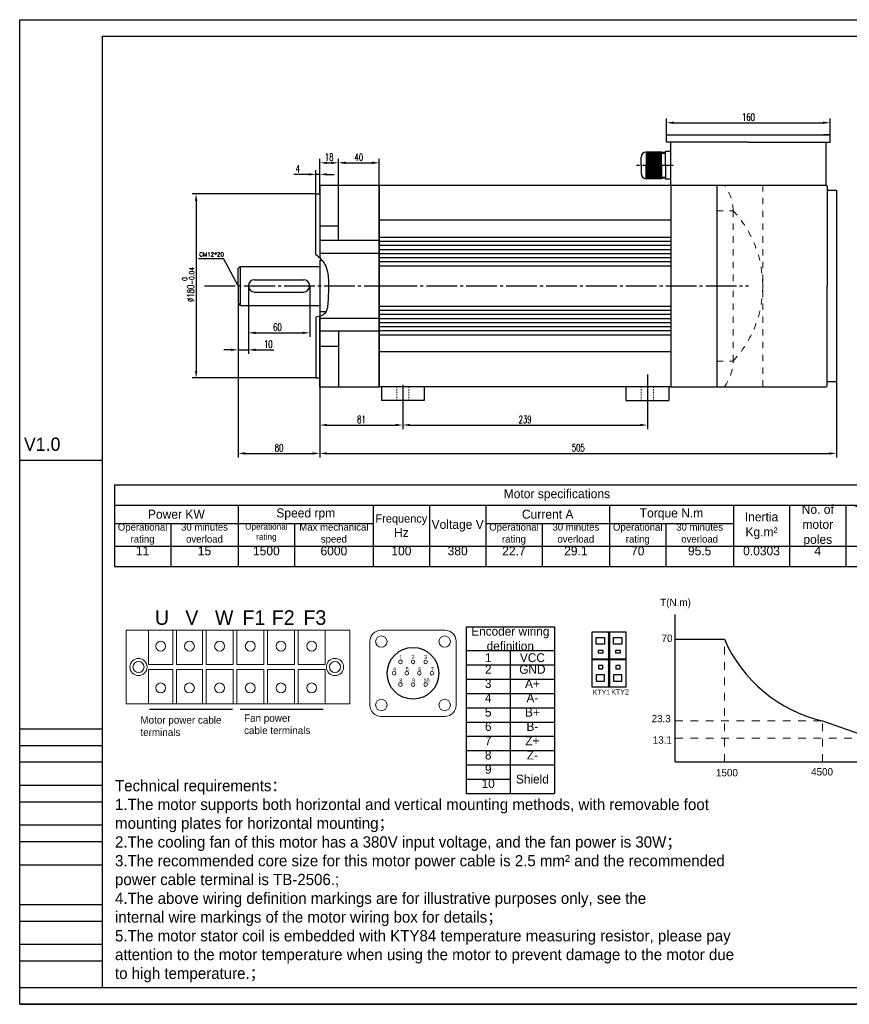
# Model space of a CAD drawing. Header units: inches. Extents: x 61 to 8431, y -6094 to -4411.
# Tile 3 of 15: x 2197 to 3008, y -6094 to -5132. Entities that reach past the tile are written whole.
import ezdxf

# ---------------------------------------------------------------- set-up
doc = ezdxf.new("R2010")
doc.units = ezdxf.units.IN
doc.header["$MEASUREMENT"] = 0
doc.linetypes.add('EB_DASHDOT', pattern=[39, 30, -3, 3, -3])
doc.linetypes.add('JIS_02_1.2', pattern=[2.5, 1.25, -1.25])
for name, color, linetype in [('1', 1, 'Continuous'), ('尺寸标注', 7, 'Continuous'), ('尺寸线', 7, 'Continuous')]:
    doc.layers.add(name, color=color, linetype=linetype)
for name, color, linetype, lineweight in [('CAXA1', 1, 'EB_DASHDOT', 25), ('实线', 7, 'Continuous', 30), ('虚线', 7, 'JIS_02_1.2', 13)]:
    doc.layers.add(name, color=color, linetype=linetype, lineweight=lineweight)
doc.styles.add('SLDTEXTSTYLE0', font='txt')
doc.styles.add('wldj', font='txt.shx', dxfattribs={"width": 0.7, "bigfont": 'INTECAD.SHX'})
doc.dimstyles.new('半径标注', dxfattribs={"dimscale": 2, "dimtxt": 3.5, "dimasz": 3.5, "dimexe": 2, "dimexo": 0, "dimgap": 1, "dimtad": 1, "dimdec": 3, "dimdsep": 46, "dimtxsty": 'wldj', "dimcen": 0.09, "dimclrd": 1, "dimclre": 1, "dimclrt": 3, "dimazin": 2, "dimtfac": 0.7, "dimtdec": 3, "dimtmove": 0, "dimatfit": 3, "dimfxl": 1, "dimtzin": 0, "dimarcsym": 0})

# ---------------------------------------------------------------- blocks, each defined once
blk = doc.blocks.new('*D36')
at = {"color": 1, "lineweight": -2}
for p, q in [((2410.81, -5411.27), (2410.81, -5559.97)), ((2490.81, -5417.27), (2490.81, -5559.97)), ((2417.81, -5555.97), (2483.81, -5555.97))]:
    blk.add_line(p, q, dxfattribs=at)
at = {"color": 1}
for points in [[(2417.81, -5554.81), (2417.81, -5557.14), (2410.81, -5555.97)], [(2483.81, -5557.14), (2483.81, -5554.81), (2490.81, -5555.97)]]:
    blk.add_solid(points, dxfattribs=at)
at = {"layer": 'Defpoints', "color": 0}
for p in [(2410.81, -5411.27), (2490.81, -5417.27), (2490.81, -5555.97)]:
    blk.add_point(p, dxfattribs=at)
at = {"color": 3, "insert": (2450.81, -5550.47), "char_height": 7, "attachment_point": 5, "style": 'wldj'}
blk.add_mtext('{\\Ftxt,intecad|c134;80}', dxfattribs=at)
blk = doc.blocks.new('*D37')
at = {"color": 1, "lineweight": -2}
for p, q in [((2995.81, -5471.67), (2995.81, -5559.97)), ((2490.81, -5490.77), (2490.81, -5559.97)), ((2497.81, -5555.97), (2988.81, -5555.97))]:
    blk.add_line(p, q, dxfattribs=at)
at = {"color": 1}
for points in [[(2497.81, -5554.81), (2497.81, -5557.14), (2490.81, -5555.97)], [(2988.81, -5557.14), (2988.81, -5554.81), (2995.81, -5555.97)]]:
    blk.add_solid(points, dxfattribs=at)
at = {"layer": 'Defpoints', "color": 0}
for p in [(2995.81, -5471.67), (2490.81, -5490.77), (2995.81, -5555.97)]:
    blk.add_point(p, dxfattribs=at)
at = {"color": 3, "insert": (2743.31, -5550.47), "char_height": 7, "attachment_point": 5, "style": 'wldj'}
blk.add_mtext('505', dxfattribs=at)
blk = doc.blocks.new('*D45')
at = {"color": 1, "lineweight": -2}
for p, q in [((2486.81, -5302.27), (2365.74, -5302.27)), ((2369.74, -5309.27), (2369.74, -5475.27)), ((2486.81, -5482.27), (2365.74, -5482.27))]:
    blk.add_line(p, q, dxfattribs=at)
at = {"color": 1}
for points in [[(2370.91, -5309.27), (2368.57, -5309.27), (2369.74, -5302.27)], [(2368.57, -5475.27), (2370.91, -5475.27), (2369.74, -5482.27)]]:
    blk.add_solid(points, dxfattribs=at)
at = {"layer": 'Defpoints', "color": 0}
for p in [(2486.81, -5302.27), (2369.74, -5482.27), (2486.81, -5482.27)]:
    blk.add_point(p, dxfattribs=at)
at = {"color": 3, "insert": (2362.02, -5390.92), "char_height": 7, "attachment_point": 5, "rotation": 90, "style": 'wldj'}
blk.add_mtext('{\\Ftxt,intecad|c134;%%C180\\H0.7x;\\S 0^ -0.04;}', dxfattribs=at)
blk = doc.blocks.new('*D48')
at = {"color": 1, "lineweight": -2}
for p, q in [((2486.81, -5302.27), (2486.81, -5279.28)), ((2490.81, -5302.27), (2490.81, -5279.28)), ((2479.81, -5283.28), (2465.31, -5283.28)), ((2490.81, -5283.28), (2486.81, -5283.28)), ((2497.81, -5283.28), (2504.81, -5283.28))]:
    blk.add_line(p, q, dxfattribs=at)
at = {"color": 1}
for points in [[(2479.81, -5284.44), (2479.81, -5282.11), (2486.81, -5283.28)], [(2497.81, -5282.11), (2497.81, -5284.44), (2490.81, -5283.28)]]:
    blk.add_solid(points, dxfattribs=at)
at = {"layer": 'Defpoints', "color": 0}
for p in [(2486.81, -5283.28), (2486.81, -5302.27), (2490.81, -5302.27)]:
    blk.add_point(p, dxfattribs=at)
at = {"color": 3, "insert": (2469.06, -5277.78), "char_height": 7, "attachment_point": 5, "style": 'wldj'}
blk.add_mtext('4', dxfattribs=at)
blk = doc.blocks.new('*D49')
at = {"color": 1, "lineweight": -2}
for p, q in [((2490.81, -5293.77), (2490.81, -5268)), ((2497.81, -5272), (2501.81, -5272)), ((2508.81, -5293.77), (2508.81, -5268))]:
    blk.add_line(p, q, dxfattribs=at)
at = {"color": 1}
for points in [[(2497.81, -5270.83), (2497.81, -5273.17), (2490.81, -5272)], [(2501.81, -5273.17), (2501.81, -5270.83), (2508.81, -5272)]]:
    blk.add_solid(points, dxfattribs=at)
at = {"layer": 'Defpoints', "color": 0}
for p in [(2508.81, -5272), (2490.81, -5293.77), (2508.81, -5293.77)]:
    blk.add_point(p, dxfattribs=at)
at = {"color": 3, "insert": (2499.81, -5266.5), "char_height": 7, "attachment_point": 5, "style": 'wldj'}
blk.add_mtext('18', dxfattribs=at)
blk = doc.blocks.new('*D50')
at = {"color": 1, "lineweight": -2}
for p, q in [((2410.81, -5392.27), (2410.81, -5458.74)), ((2420.81, -5392.27), (2420.81, -5458.74)), ((2403.81, -5454.74), (2396.81, -5454.74)), ((2410.81, -5454.74), (2420.81, -5454.74)), ((2427.81, -5454.74), (2445.81, -5454.74))]:
    blk.add_line(p, q, dxfattribs=at)
at = {"color": 1}
for points in [[(2403.81, -5455.91), (2403.81, -5453.57), (2410.81, -5454.74)], [(2427.81, -5453.57), (2427.81, -5455.91), (2420.81, -5454.74)]]:
    blk.add_solid(points, dxfattribs=at)
at = {"layer": 'Defpoints', "color": 0}
for p in [(2410.81, -5392.27), (2420.81, -5392.27), (2420.81, -5454.74)]:
    blk.add_point(p, dxfattribs=at)
at = {"color": 3, "insert": (2440.31, -5449.24), "char_height": 7, "attachment_point": 5, "style": 'wldj'}
blk.add_mtext('10', dxfattribs=at)
blk = doc.blocks.new('*D51')
at = {"color": 1, "lineweight": -2}
for p, q in [((2420.81, -5392.27), (2420.81, -5442.12)), ((2480.81, -5392.27), (2480.81, -5442.12)), ((2427.81, -5438.12), (2473.81, -5438.12))]:
    blk.add_line(p, q, dxfattribs=at)
at = {"color": 1}
for points in [[(2427.81, -5436.95), (2427.81, -5439.28), (2420.81, -5438.12)], [(2473.81, -5439.28), (2473.81, -5436.95), (2480.81, -5438.12)]]:
    blk.add_solid(points, dxfattribs=at)
at = {"layer": 'Defpoints', "color": 0}
for p in [(2420.81, -5392.27), (2480.81, -5392.27), (2480.81, -5438.12)]:
    blk.add_point(p, dxfattribs=at)
at = {"color": 3, "insert": (2449.23, -5432.62), "char_height": 7, "attachment_point": 5, "style": 'wldj'}
blk.add_mtext('{\\Ftxt,intecad|c134;60}', dxfattribs=at)
blk = doc.blocks.new('*D52')
at = {"color": 1, "lineweight": -2}
for p, q in [((2829.63, -5244.77), (2829.63, -5228.81)), ((2836.63, -5232.81), (2982.63, -5232.81)), ((2989.63, -5244.77), (2989.63, -5228.81))]:
    blk.add_line(p, q, dxfattribs=at)
at = {"color": 1}
for points in [[(2836.63, -5231.64), (2836.63, -5233.97), (2829.63, -5232.81)], [(2982.63, -5233.97), (2982.63, -5231.64), (2989.63, -5232.81)]]:
    blk.add_solid(points, dxfattribs=at)
at = {"layer": 'Defpoints', "color": 0}
for p in [(2989.63, -5232.81), (2829.63, -5244.77), (2989.63, -5244.77)]:
    blk.add_point(p, dxfattribs=at)
at = {"color": 3, "insert": (2909.63, -5227.31), "char_height": 7, "attachment_point": 5, "style": 'wldj'}
blk.add_mtext('160', dxfattribs=at)
blk = doc.blocks.new('*D42')
at = {"color": 1, "lineweight": -2}
for p, q in [((2508.81, -5293.77), (2508.81, -5268)), ((2515.81, -5272), (2541.81, -5272)), ((2548.81, -5293.77), (2548.81, -5268))]:
    blk.add_line(p, q, dxfattribs=at)
at = {"color": 1}
for points in [[(2515.81, -5270.83), (2515.81, -5273.17), (2508.81, -5272)], [(2541.81, -5273.17), (2541.81, -5270.83), (2548.81, -5272)]]:
    blk.add_solid(points, dxfattribs=at)
at = {"layer": 'Defpoints', "color": 0}
for p in [(2548.81, -5272), (2508.81, -5293.77), (2548.81, -5293.77)]:
    blk.add_point(p, dxfattribs=at)
at = {"color": 3, "insert": (2528.81, -5266.5), "char_height": 7, "attachment_point": 5, "style": 'wldj'}
blk.add_mtext('40', dxfattribs=at)
blk = doc.blocks.new('*D43')
at = {"color": 1, "lineweight": -2}
for p, q in [((2490.81, -5417.27), (2490.81, -5532.26)), ((2571.81, -5504.27), (2571.81, -5532.26)), ((2497.81, -5528.26), (2564.81, -5528.26))]:
    blk.add_line(p, q, dxfattribs=at)
at = {"color": 1}
for points in [[(2497.81, -5527.09), (2497.81, -5529.42), (2490.81, -5528.26)], [(2564.81, -5529.42), (2564.81, -5527.09), (2571.81, -5528.26)]]:
    blk.add_solid(points, dxfattribs=at)
at = {"layer": 'Defpoints', "color": 0}
for p in [(2490.81, -5417.27), (2571.81, -5504.27), (2571.81, -5528.26)]:
    blk.add_point(p, dxfattribs=at)
at = {"color": 3, "insert": (2531.31, -5522.76), "char_height": 7, "attachment_point": 5, "style": 'wldj'}
blk.add_mtext('81', dxfattribs=at)
blk = doc.blocks.new('*D53')
at = {"color": 1, "lineweight": -2}
for p, q in [((2571.81, -5497.5), (2571.81, -5532.26)), ((2810.81, -5506.16), (2810.81, -5532.26)), ((2578.81, -5528.26), (2803.81, -5528.26))]:
    blk.add_line(p, q, dxfattribs=at)
at = {"color": 1}
for points in [[(2578.81, -5527.09), (2578.81, -5529.42), (2571.81, -5528.26)], [(2803.81, -5529.42), (2803.81, -5527.09), (2810.81, -5528.26)]]:
    blk.add_solid(points, dxfattribs=at)
at = {"layer": 'Defpoints', "color": 0}
for p in [(2571.81, -5497.5), (2810.81, -5506.16), (2810.81, -5528.26)]:
    blk.add_point(p, dxfattribs=at)
at = {"color": 3, "insert": (2691.31, -5522.76), "char_height": 7, "attachment_point": 5, "style": 'wldj'}
blk.add_mtext('239', dxfattribs=at)
blk = doc.blocks.new('*T59')
at = {"color": 0, "lineweight": -2}
for p, q in [((0, 0), (55, 0)), ((0, 0), (0, -19.8)), ((55, 0), (121, 0)), ((121, 0), (176, 0)), ((176, 0), (253, 0)), ((253, 0), (308, 0)), ((308, 0), (363, 0)), ((363, 0), (418, 0)), ((418, 0), (484, 0)), ((484, 0), (539, 0)), ((539, 0), (605, 0)), ((605, 0), (660, 0)), ((660, 0), (715, 0)), ((715, 0), (770, 0)), ((770, 0), (865, 0)), ((865, 0), (920, 0)), ((865, 0), (865, -19.8)), ((920, 0), (920, -19.8)), ((0, -19.8), (55, -19.8)), ((0, -19.8), (0, -37.61)), ((55, -19.8), (121, -19.8)), ((121, -19.8), (176, -19.8)), ((121, -19.8), (121, -37.61)), ((176, -19.8), (253, -19.8)), ((253, -19.8), (308, -19.8)), ((253, -19.8), (253, -37.61)), ((308, -19.8), (363, -19.8)), ((308, -19.8), (308, -37.61)), ((363, -19.8), (418, -19.8)), ((363, -19.8), (363, -37.61)), ((418, -19.8), (484, -19.8)), ((484, -19.8), (539, -19.8)), ((484, -19.8), (484, -37.61)), ((539, -19.8), (605, -19.8)), ((605, -19.8), (660, -19.8)), ((605, -19.8), (605, -37.61)), ((660, -19.8), (715, -19.8)), ((660, -19.8), (660, -37.61)), ((715, -19.8), (770, -19.8)), ((715, -19.8), (715, -37.61)), ((770, -19.8), (865, -19.8)), ((770, -19.8), (770, -37.61)), ((865, -19.8), (920, -19.8)), ((865, -19.8), (865, -37.61)), ((920, -19.8), (920, -37.61)), ((0, -37.61), (55, -37.61)), ((0, -37.61), (0, -59.97)), ((55, -37.61), (121, -37.61)), ((55, -37.61), (55, -59.97)), ((121, -37.61), (176, -37.61)), ((121, -37.61), (121, -59.97)), ((176, -37.61), (253, -37.61)), ((176, -37.61), (176, -59.97)), ((253, -37.61), (253, -59.97)), ((308, -37.61), (308, -59.97)), ((363, -37.61), (418, -37.61)), ((363, -37.61), (363, -59.97)), ((418, -37.61), (484, -37.61)), ((418, -37.61), (418, -59.97)), ((484, -37.61), (539, -37.61)), ((484, -37.61), (484, -59.97)), ((539, -37.61), (605, -37.61)), ((539, -37.61), (539, -59.97)), ((605, -37.61), (605, -59.97)), ((660, -37.61), (660, -59.97)), ((715, -37.61), (715, -59.97)), ((770, -37.61), (770, -59.97)), ((865, -37.61), (865, -59.97)), ((920, -37.61), (920, -59.97)), ((0, -59.97), (55, -59.97)), ((0, -59.97), (0, -79.77)), ((55, -59.97), (121, -59.97)), ((55, -59.97), (55, -79.77)), ((121, -59.97), (176, -59.97)), ((121, -59.97), (121, -79.77)), ((176, -59.97), (253, -59.97)), ((176, -59.97), (176, -79.77)), ((253, -59.97), (308, -59.97)), ((253, -59.97), (253, -79.77)), ((308, -59.97), (363, -59.97)), ((308, -59.97), (308, -79.77)), ((363, -59.97), (418, -59.97)), ((363, -59.97), (363, -79.77)), ((418, -59.97), (484, -59.97)), ((418, -59.97), (418, -79.77)), ((484, -59.97), (539, -59.97)), ((484, -59.97), (484, -79.77)), ((539, -59.97), (605, -59.97)), ((539, -59.97), (539, -79.77)), ((605, -59.97), (660, -59.97)), ((605, -59.97), (605, -79.77)), ((660, -59.97), (715, -59.97)), ((660, -59.97), (660, -79.77)), ((715, -59.97), (770, -59.97)), ((715, -59.97), (715, -79.77)), ((770, -59.97), (865, -59.97)), ((770, -59.97), (770, -79.77)), ((865, -59.97), (920, -59.97)), ((865, -59.97), (865, -79.77)), ((920, -59.97), (920, -79.77)), ((0, -79.77), (55, -79.77)), ((55, -79.77), (121, -79.77)), ((121, -79.77), (176, -79.77)), ((176, -79.77), (253, -79.77)), ((253, -79.77), (308, -79.77)), ((308, -79.77), (363, -79.77)), ((363, -79.77), (418, -79.77)), ((418, -79.77), (484, -79.77)), ((484, -79.77), (539, -79.77)), ((539, -79.77), (605, -79.77)), ((605, -79.77), (660, -79.77)), ((660, -79.77), (715, -79.77)), ((715, -79.77), (770, -79.77)), ((770, -79.77), (865, -79.77)), ((865, -79.77), (920, -79.77))]:
    blk.add_line(p, q, dxfattribs=at)
at = {"color": 0}
for s, insert, char_height, width, attachment_point in [('Motor specifications', (432.5, -9.9), 8.8, 864.88, 5), ('No. of motor poles', (687.5, -39.89), 8.8, 54.88, 5), ('Power KW', (60.5, -28.7), 8.8, 120.88, 5), ('Speed rpm', (187, -28.7), 8.8, 131.88, 5), ('{\\H0.9091x;Frequency} Hz', (280.5, -39.89), 8.8, 54.88, 5), ('Current A', (423.5, -28.7), 8.8, 120.88, 5), ('Torque N.m', (544.5, -28.7), 8.8, 120.88, 5), ('Inertia Kg.m²', (632.5, -39.89), 8.8, 54.88, 5), ('Torque factor Nm/A', (742.5, -39.89), 8.8, 54.88, 5), ('Fan power W', (892.5, -39.89), 8.8, 54.88, 5), ('{\\H0.7955x;Operational rating}', (27.5, -37.67), 8.8, 54.88, 2), ('{\\H0.7955x;30 minutes overload}', (88, -37.67), 8.8, 65.88, 2), ('{\\H33.33x;Operational rating}', (148.5, -37.67), 0.18, 54.88, 2), ('{\\H0.7955x;Max mechanical speed}', (214.5, -37.67), 8.8, 76.88, 2), ('Voltage V', (335.5, -39.89), 8.8, 54.88, 5), ('{\\H0.7955x;Operational rating}', (390.5, -37.67), 8.8, 54.88, 2), ('{\\H0.7955x;30 minutes overload}', (451, -37.67), 8.8, 65.88, 2), ('{\\H0.7955x;Operational rating}', (511.5, -37.67), 8.8, 54.88, 2), ('{\\H0.7955x;30 minutes overload}', (572, -37.67), 8.8, 65.88, 2), ('Encoder type', (817.5, -39.89), 8.8, 94.88, 5), ('11', (27.5, -60.03), 8.8, 54.88, 2), ('15', (88, -60.03), 8.8, 65.88, 2), ('1500', (148.5, -60.03), 8.8, 54.88, 2), ('6000', (214.5, -60.03), 8.8, 76.88, 2), ('100', (280.5, -60.03), 8.8, 54.88, 2), ('380', (335.5, -60.03), 8.8, 54.88, 2), ('22.7', (390.5, -60.03), 8.8, 54.88, 2), ('29.1', (451, -60.03), 8.8, 65.88, 2), ('70', (511.5, -60.03), 8.8, 54.88, 2), ('95.5', (572, -60.03), 8.8, 65.88, 2), ('0.0303', (632.5, -60.03), 8.8, 54.88, 2), ('4', (687.5, -60.03), 8.8, 54.88, 2), ('3.08', (742.5, -60.03), 8.8, 54.88, 2), ('{\\H0.7955x;5V - Incremental 2500 lines}', (817.5, -60.03), 8.8, 94.88, 2), ('80', (892.5, -60.03), 8.8, 54.88, 2)]:
    blk.add_mtext(s, dxfattribs=dict(at, insert=insert, char_height=char_height, width=width, attachment_point=attachment_point))
blk = doc.blocks.new('*T60')
at = {"color": 0, "lineweight": -2}
for p, q in [((0, 0), (43.2, 0)), ((0, 0), (0, -23.26)), ((43.2, 0), (86.4, 0)), ((86.4, 0), (86.4, -23.26)), ((0, -23.26), (43.2, -23.26)), ((0, -23.26), (0, -37.22)), ((43.2, -23.26), (86.4, -23.26)), ((43.2, -23.26), (43.2, -37.22)), ((86.4, -23.26), (86.4, -37.22)), ((0, -37.22), (43.2, -37.22)), ((0, -37.22), (0, -51.18)), ((43.2, -37.22), (86.4, -37.22)), ((43.2, -37.22), (43.2, -51.18)), ((86.4, -37.22), (86.4, -51.18)), ((0, -51.18), (43.2, -51.18)), ((0, -51.18), (0, -65.14)), ((43.2, -51.18), (86.4, -51.18)), ((43.2, -51.18), (43.2, -65.14)), ((86.4, -51.18), (86.4, -65.14)), ((0, -65.14), (43.2, -65.14)), ((0, -65.14), (0, -79.11)), ((43.2, -65.14), (86.4, -65.14)), ((43.2, -65.14), (43.2, -79.11)), ((86.4, -65.14), (86.4, -79.11)), ((0, -79.11), (43.2, -79.11)), ((0, -79.11), (0, -93.07)), ((43.2, -79.11), (86.4, -79.11)), ((43.2, -79.11), (43.2, -93.07)), ((86.4, -79.11), (86.4, -93.07)), ((0, -93.07), (43.2, -93.07)), ((0, -93.07), (0, -107.03)), ((43.2, -93.07), (86.4, -93.07)), ((43.2, -93.07), (43.2, -107.03)), ((86.4, -93.07), (86.4, -107.03)), ((0, -107.03), (43.2, -107.03)), ((0, -107.03), (0, -120.99)), ((43.2, -107.03), (86.4, -107.03)), ((43.2, -107.03), (43.2, -120.99)), ((86.4, -107.03), (86.4, -120.99)), ((0, -120.99), (43.2, -120.99)), ((0, -120.99), (0, -134.95)), ((43.2, -120.99), (86.4, -120.99)), ((43.2, -120.99), (43.2, -134.95)), ((86.4, -120.99), (86.4, -134.95)), ((0, -134.95), (43.2, -134.95)), ((0, -134.95), (0, -148.92)), ((43.2, -134.95), (86.4, -134.95)), ((43.2, -134.95), (43.2, -148.92)), ((86.4, -134.95), (86.4, -148.92)), ((0, -148.92), (43.2, -148.92)), ((0, -148.92), (0, -162.88)), ((43.2, -148.92), (43.2, -162.88)), ((86.4, -148.92), (86.4, -162.88)), ((0, -162.88), (43.2, -162.88)), ((43.2, -162.88), (86.4, -162.88))]:
    blk.add_line(p, q, dxfattribs=at)
at = {"color": 0, "char_height": 8.64}
for s, insert, width, attachment_point in [('Encoder wiring definition', (43.2, -11.63), 86.28, 5), ('1', (21.6, -30.24), 43.08, 5), ('VCC', (64.8, -30.24), 43.08, 5), ('2', (21.6, -37.28), 43.08, 2), ('GND', (64.8, -37.28), 43.08, 2), ('3', (21.6, -51.24), 43.08, 2), ('A+', (64.8, -51.24), 43.08, 2), ('4', (21.6, -65.2), 43.08, 2), ('A-', (64.8, -65.2), 43.08, 2), ('5', (21.6, -79.17), 43.08, 2), ('B+', (64.8, -79.17), 43.08, 2), ('6', (21.6, -93.13), 43.08, 2), ('B-', (64.8, -93.13), 43.08, 2), ('7', (21.6, -107.09), 43.08, 2), ('Z+', (64.8, -107.09), 43.08, 2), ('8', (21.6, -121.05), 43.08, 2), ('Z-', (64.8, -121.05), 43.08, 2), ('9', (21.6, -135.01), 43.08, 2), ('Shield', (64.8, -148.92), 43.08, 5), ('10', (21.6, -148.98), 43.08, 2)]:
    blk.add_mtext(s, dxfattribs=dict(at, insert=insert, width=width, attachment_point=attachment_point))

msp = doc.modelspace()

# ---------------------------------------------------------------- hatches: boundary and pattern name
h = msp.add_hatch()
h.set_pattern_fill('ANSI31', color=256, scale=0.5, style=0)
h.set_pattern_definition([(45, (1291.60629, -2862.156805), (-0.0441941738, 0.0441941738), [])])
h.paths.add_polyline_path([(2773.833, -5730.3865), (2772.833, -5730.3865), (2772.833, -5784.2989), (2773.833, -5784.2989)])
msp.add_hatch(color=256).paths.add_polyline_path([(2756.8826, -5756.8427), (2789.7834, -5756.8427), (2789.7834, -5757.8427), (2756.8826, -5757.8427)])

# ---------------------------------------------------------------- linework, layer by layer
for p, q in [((2197.309, -6094.3718), (2197.309, -5132.0918)), ((2197.309, -5132.0918), (3558.109, -5132.0918)), ((2548.8097, -5293.7655), (2985.6279, -5293.7655)), ((2412.8097, -5373.2655), (2412.8097, -5411.2655)), ((2426.8097, -5386.2655), (2474.8097, -5386.2655)), ((2426.8097, -5398.2655), (2474.8097, -5398.2655)), ((2490.8097, -5490.7655), (2490.8097, -5421.9568)), ((2197.309, -5562.458), (2278.309, -5562.458)), ((2838.1101, -5761.4938), (2838.1101, -5713.4938)), ((2772.833, -5730.3865), (2772.833, -5784.2989)), ((2773.833, -5730.3865), (2773.833, -5784.2989)), ((2838.1101, -5737.4938), (2886.1101, -5737.4938)), ((2838.1101, -5809.4938), (2838.1101, -5761.4938)), ((2324.3083, -5805.8257), (2405.4858, -5805.8257)), ((2412.7122, -5805.8257), (2493.8896, -5805.8257)), ((2838.1101, -5857.4938), (2838.1101, -5809.4938)), ((2982.1101, -5817.4138), (3030.1101, -5834.3957)), ((2278.309, -5825.4518), (2197.309, -5825.4518)), ((2278.309, -5841.6518), (2197.309, -5841.6518)), ((2278.309, -5857.8518), (2197.309, -5857.8518)), ((2838.1101, -5857.4938), (2886.1101, -5857.4938)), ((2886.1101, -5857.4938), (2934.1101, -5857.4938)), ((2934.1101, -5857.4938), (2982.1101, -5857.4938)), ((2982.1101, -5857.4938), (3030.1101, -5857.4938)), ((2278.309, -5880.5318), (2197.309, -5880.5318)), ((2278.309, -5896.7318), (2197.309, -5896.7318)), ((2278.309, -5919.4118), (2197.309, -5919.4118)), ((2278.309, -5935.6118), (2197.309, -5935.6118)), ((2278.309, -5958.2918), (2197.309, -5958.2918)), ((2278.309, -5997.1718), (2197.309, -5997.1718)), ((2278.309, -6013.3718), (2197.309, -6013.3718)), ((2278.309, -6036.0518), (2197.309, -6036.0518)), ((2278.309, -6052.2518), (2197.309, -6052.2518)), ((2278.309, -6078.1718), (2197.309, -6078.1718)), ((3558.109, -6094.3718), (2197.309, -6094.3718)), ((2197.309, -6094.3718), (3558.109, -6094.3718)), ((2197.309, -6094.3718), (3558.109, -6094.3718))]:
    msp.add_line(p, q)
at = {"color": 3, "extrusion": (0.851848, 0.523789, 0)}
msp.add_line((2410.8097, -5392.2655), (2396.5366, -5365.3706), dxfattribs=at)
at = {"lineweight": 25}
for p, q in [((2410.8097, -5375.2655), (2412.8097, -5373.2655)), ((2410.8097, -5409.2655), (2412.8097, -5411.2655))]:
    msp.add_line(p, q, dxfattribs=at)
at = {"color": 7, "linetype": 'Continuous', "lineweight": 15}
for p, q in [((2301.46, -5728.7429), (2301.46, -5800.7429)), ((2323.06, -5728.7429), (2301.46, -5728.7429)), ((2323.06, -5762.3429), (2323.06, -5728.7429)), ((2347.06, -5728.7429), (2323.06, -5728.7429)), ((2347.06, -5728.7429), (2347.06, -5762.3429)), ((2350.66, -5728.7429), (2347.06, -5728.7429)), ((2350.66, -5762.3429), (2350.66, -5728.7429)), ((2375.86, -5728.7429), (2350.66, -5728.7429)), ((2375.86, -5728.7429), (2375.86, -5762.3429)), ((2379.46, -5728.7429), (2375.86, -5728.7429)), ((2379.46, -5762.3429), (2379.46, -5728.7429)), ((2405.86, -5728.7429), (2379.46, -5728.7429)), ((2405.86, -5728.7429), (2405.86, -5762.3429)), ((2409.46, -5728.7429), (2405.86, -5728.7429)), ((2409.46, -5762.3429), (2409.46, -5728.7429)), ((2435.86, -5728.7429), (2409.46, -5728.7429)), ((2435.86, -5728.7429), (2435.86, -5762.3429)), ((2439.46, -5728.7429), (2435.86, -5728.7429)), ((2439.46, -5762.3429), (2439.46, -5728.7429)), ((2465.86, -5728.7429), (2439.46, -5728.7429)), ((2465.86, -5728.7429), (2465.86, -5762.3429)), ((2469.46, -5728.7429), (2465.86, -5728.7429)), ((2469.46, -5762.3429), (2469.46, -5728.7429)), ((2495.86, -5728.7429), (2469.46, -5728.7429)), ((2495.86, -5728.7429), (2495.86, -5762.3429)), ((2519.86, -5728.7429), (2495.86, -5728.7429)), ((2519.86, -5800.7429), (2519.86, -5728.7429)), ((2550.4579, -5728.7429), (2613.0979, -5728.7429)), ((2539.6579, -5802.1829), (2539.6579, -5739.5429)), ((2623.8979, -5802.1829), (2623.8979, -5739.5429)), ((2347.06, -5762.3429), (2323.06, -5762.3429)), ((2375.86, -5762.3429), (2350.66, -5762.3429)), ((2405.86, -5762.3429), (2379.46, -5762.3429)), ((2435.86, -5762.3429), (2409.46, -5762.3429)), ((2465.86, -5762.3429), (2439.46, -5762.3429)), ((2495.86, -5762.3429), (2469.46, -5762.3429)), ((2323.06, -5800.7429), (2323.06, -5767.1429)), ((2323.06, -5767.1429), (2347.06, -5767.1429)), ((2347.06, -5767.1429), (2347.06, -5800.7429)), ((2350.66, -5800.7429), (2350.66, -5767.1429)), ((2350.66, -5767.1429), (2375.86, -5767.1429)), ((2375.86, -5767.1429), (2375.86, -5800.7429)), ((2379.46, -5800.7429), (2379.46, -5767.1429)), ((2379.46, -5767.1429), (2405.86, -5767.1429)), ((2405.86, -5767.1429), (2405.86, -5800.7429)), ((2409.46, -5800.7429), (2409.46, -5767.1429)), ((2409.46, -5767.1429), (2435.86, -5767.1429)), ((2435.86, -5767.1429), (2435.86, -5800.7429)), ((2439.46, -5800.7429), (2439.46, -5767.1429)), ((2439.46, -5767.1429), (2465.86, -5767.1429)), ((2465.86, -5767.1429), (2465.86, -5800.7429)), ((2469.46, -5800.7429), (2469.46, -5767.1429)), ((2469.46, -5767.1429), (2495.86, -5767.1429)), ((2495.86, -5767.1429), (2495.86, -5800.7429)), ((2301.46, -5800.7429), (2323.06, -5800.7429)), ((2323.06, -5800.7429), (2347.06, -5800.7429)), ((2347.06, -5800.7429), (2350.66, -5800.7429)), ((2350.66, -5800.7429), (2375.86, -5800.7429)), ((2375.86, -5800.7429), (2379.46, -5800.7429)), ((2379.46, -5800.7429), (2405.86, -5800.7429)), ((2405.86, -5800.7429), (2409.46, -5800.7429)), ((2409.46, -5800.7429), (2435.86, -5800.7429)), ((2435.86, -5800.7429), (2439.46, -5800.7429)), ((2439.46, -5800.7429), (2465.86, -5800.7429)), ((2465.86, -5800.7429), (2469.46, -5800.7429)), ((2469.46, -5800.7429), (2495.86, -5800.7429)), ((2495.86, -5800.7429), (2519.86, -5800.7429)), ((2550.4579, -5812.9829), (2613.0979, -5812.9829))]:
    msp.add_line(p, q, dxfattribs=at)
at = {"color": 3, "extrusion": (0, 1, 0), "elevation": -5365.3706}
msp.add_lwpolyline([(-2372.0727, 0), (-2396.5366, 0)], dxfattribs=at)
for points in [[(2756.8826, -5730.3865), (2789.7834, -5730.3865), (2789.7834, -5784.2989), (2756.8826, -5784.2989)], [(2760.8939, -5736.01), (2769.0739, -5736.01), (2769.0739, -5742.3866), (2760.8939, -5742.3866)], [(2777.8443, -5736.01), (2786.0243, -5736.01), (2786.0243, -5742.3866), (2777.8443, -5742.3866)], [(2763.1648, -5748.1706), (2767.2548, -5748.1706), (2767.2548, -5751.3589), (2763.1648, -5751.3589)], [(2780.1152, -5748.1706), (2784.2052, -5748.1706), (2784.2052, -5751.3589), (2780.1152, -5751.3589)], [(2756.8826, -5756.8427), (2789.7834, -5756.8427), (2789.7834, -5757.8427), (2756.8826, -5757.8427)], [(2763.1648, -5766.5148), (2767.2548, -5766.5148), (2767.2548, -5763.3265), (2763.1648, -5763.3265)], [(2780.1152, -5766.5148), (2784.2052, -5766.5148), (2784.2052, -5763.3265), (2780.1152, -5763.3265)], [(2760.8939, -5778.6754), (2769.0739, -5778.6754), (2769.0739, -5772.2988), (2760.8939, -5772.2988)], [(2777.8443, -5778.6754), (2786.0243, -5778.6754), (2786.0243, -5772.2988), (2777.8443, -5772.2988)]]:
    msp.add_lwpolyline(points, close=True)
at = {"color": 7, "linetype": 'Continuous', "lineweight": 15}
for centre, radius in [((2550.8179, -5739.9029), 5.58), ((2612.7379, -5739.9029), 5.58), ((2335.06, -5744.3429), 4.8), ((2363.26, -5744.3429), 4.8), ((2392.66, -5744.3429), 4.8), ((2422.66, -5744.3429), 4.8), ((2452.66, -5744.3429), 4.8), ((2482.66, -5744.3429), 4.8), ((2313.46, -5764.7429), 8.4), ((2313.46, -5764.7429), 5.4), ((2505.46, -5764.7429), 8.4), ((2505.46, -5764.7429), 5.4), ((2335.06, -5785.1429), 4.8), ((2363.26, -5785.1429), 4.8), ((2392.66, -5785.1429), 4.8), ((2422.66, -5785.1429), 4.8), ((2452.66, -5785.1429), 4.8), ((2482.66, -5785.1429), 4.8), ((2550.8179, -5801.8229), 5.58), ((2612.7379, -5801.8229), 5.58)]:
    msp.add_circle(centre, radius, dxfattribs=at)
msp.add_circle((2581.7779, -5770.8629), 25.2369)
for centre, radius, start, end in [((2426.8097, -5392.2655), 6, 90, 270), ((2474.8097, -5392.2655), 6, 270, 90), ((3013.7661, -5681.771), 139.2878, 203.5816505, 256.8635869)]:
    msp.add_arc(centre, radius, start, end)
for centre, radius, start, end in [((2550.4579, -5739.5429), 10.8, 90, 180), ((2613.0979, -5739.5429), 10.8, 0, 90), ((2569.4227, -5759.7947), 1.8018, 0, 180), ((2569.4227, -5759.7947), 1.8018, 180, 0), ((2581.7779, -5759.7947), 1.8018, 0, 180), ((2581.7779, -5759.7947), 1.8018, 180, 0), ((2594.1331, -5759.7947), 1.8018, 0, 180), ((2594.1331, -5759.7947), 1.8018, 180, 0), ((2563.2451, -5770.8629), 1.8018, 0, 180), ((2563.2451, -5770.8629), 1.8018, 180, 0), ((2575.6003, -5770.8629), 1.8018, 0, 180), ((2575.6003, -5770.8629), 1.8018, 180, 0), ((2587.9555, -5770.8629), 1.8018, 0, 180), ((2587.9555, -5770.8629), 1.8018, 180, 0), ((2600.3107, -5770.8629), 1.8018, 0, 180), ((2600.3107, -5770.8629), 1.8018, 180, 0), ((2569.4227, -5781.9311), 1.8018, 0, 180), ((2569.4227, -5781.9311), 1.8018, 180, 0), ((2581.7779, -5781.9311), 1.8018, 0, 180), ((2581.7779, -5781.9311), 1.8018, 180, 0), ((2594.1331, -5781.9311), 1.8018, 0, 180), ((2594.1331, -5781.9311), 1.8018, 180, 0), ((2550.4579, -5802.1829), 10.8, 180, 270), ((2613.0979, -5802.1829), 10.8, 270, 0)]:
    msp.add_arc(centre, radius, start, end, dxfattribs=at)
at = {"color": 3}
msp.add_open_spline([(2486.8097, -5361.5806), (2490.3086, -5364.4664), (2497.3211, -5371.0451), (2499.7212, -5388.3008), (2498.8632, -5403.238), (2498.0008, -5420.2154), (2490.4443, -5422.2563), (2486.8097, -5422.7857)], degree=3, knots=[3.53850839, 3.53850839, 3.53850839, 3.53850839, 16.73333585, 32.05324332, 52.36029967, 65.3661055, 75.30473146, 75.30473146, 75.30473146, 75.30473146], dxfattribs=at)
at = {"layer": '1'}
for p, q in [((2278.309, -6078.1718), (2278.309, -5148.2918)), ((2278.309, -5148.2918), (3541.909, -5148.2918)), ((3541.909, -6078.1718), (2278.309, -6078.1718))]:
    msp.add_line(p, q, dxfattribs=at)
at = {"layer": 'CAXA1', "linetype": 'EB_DASHDOT', "lineweight": 25}
for p, q in [((2836.0137, -5274.4895), (2800.298, -5274.4895)), ((2377.8844, -5392.2655), (2555.8532, -5392.2655)), ((2555.8532, -5392.2655), (2909.8536, -5392.2655)), ((2810.8097, -5478.7084), (2810.8097, -5519.2087)), ((2571.8097, -5488.8387), (2571.8097, -5506.1616)), ((2810.8097, -5488.8387), (2810.8097, -5506.1616)), ((2810.8097, -5488.8387), (2810.8097, -5506.1616))]:
    msp.add_line(p, q, dxfattribs=at)
at = {"layer": '实线'}
for p, q in [((2829.6279, -5251.7655), (2829.6279, -5244.7655)), ((2829.6279, -5244.7655), (2989.6279, -5244.7655)), ((2909.6279, -5251.7655), (2829.6279, -5251.7655)), ((2833.6279, -5293.7655), (2833.6279, -5251.7655)), ((2909.6279, -5251.7655), (2989.6279, -5251.7655)), ((2989.6279, -5244.7655), (2983.1279, -5244.7655)), ((2985.6279, -5293.7655), (2985.6279, -5251.7655)), ((2989.6279, -5251.7655), (2989.6279, -5244.7655)), ((2490.8097, -5293.7655), (2548.8097, -5293.7655)), ((2490.8097, -5293.7655), (2490.8097, -5365.1414)), ((2508.8097, -5347.8885), (2508.8097, -5293.7655)), ((2548.8097, -5293.7655), (2548.8097, -5490.7655)), ((2548.8097, -5490.7655), (2548.8097, -5293.7655)), ((2833.8097, -5293.7655), (2833.8097, -5490.7655)), ((2878.6279, -5293.7655), (2878.6279, -5490.7655)), ((2986.6279, -5294.7655), (2986.6279, -5392.2655)), ((2986.6279, -5298.7655), (2995.8097, -5298.7655)), ((2995.8097, -5298.7655), (2995.8097, -5485.7655)), ((2995.8097, -5298.7655), (2995.8097, -5485.7655)), ((2995.8097, -5298.7655), (2995.8097, -5485.7655)), ((2995.8097, -5298.7655), (2995.8097, -5485.7655)), ((2486.8097, -5361.5806), (2486.8097, -5302.2655)), ((2486.8097, -5302.2655), (2490.8097, -5302.2655)), ((2833.8097, -5327.9747), (2548.8097, -5327.9747)), ((2490.8097, -5333.5156), (2508.8097, -5333.5156)), ((2548.8097, -5347.8885), (2490.8097, -5347.8885)), ((2548.8097, -5344.5402), (2833.8097, -5344.5402)), ((2548.8097, -5348.5402), (2833.8097, -5348.5402)), ((2548.8097, -5352.5402), (2833.8097, -5352.5402)), ((2548.8097, -5356.5402), (2833.8097, -5356.5402)), ((2548.8097, -5360.5453), (2490.8097, -5360.5453)), ((2490.8097, -5367.2655), (2492.7938, -5367.2655)), ((2490.8097, -5367.2655), (2490.8097, -5417.2655)), ((2548.8097, -5360.5402), (2833.8097, -5360.5402)), ((2548.8097, -5364.5402), (2833.8097, -5364.5402)), ((2548.8097, -5368.5402), (2833.8097, -5368.5402)), ((2410.8097, -5392.2655), (2410.8097, -5375.2655)), ((2410.8097, -5392.2655), (2410.8097, -5375.2655)), ((2412.8097, -5373.2655), (2490.8097, -5373.2655)), ((2548.8097, -5372.5402), (2833.8097, -5372.5402)), ((2410.8097, -5392.2655), (2410.8097, -5411.2655)), ((2986.6279, -5489.7655), (2986.6279, -5392.2655)), ((2412.8097, -5411.2655), (2490.8097, -5411.2655)), ((2490.8097, -5417.2655), (2496.9028, -5417.2655)), ((2548.8097, -5411.9909), (2833.8097, -5411.9909)), ((2548.8097, -5415.9909), (2833.8097, -5415.9909)), ((2486.8097, -5422.7857), (2486.8097, -5482.2655)), ((2548.8097, -5423.9857), (2490.8097, -5423.9857)), ((2548.8097, -5419.9909), (2833.8097, -5419.9909)), ((2548.8097, -5423.9909), (2833.8097, -5423.9909)), ((2548.8097, -5436.6426), (2490.8097, -5436.6426)), ((2508.8097, -5436.6426), (2508.8097, -5490.7655)), ((2548.8097, -5427.9909), (2833.8097, -5427.9909)), ((2548.8097, -5431.9909), (2833.8097, -5431.9909)), ((2548.8097, -5435.9909), (2833.8097, -5435.9909)), ((2548.8097, -5439.9909), (2833.8097, -5439.9909)), ((2490.8097, -5451.0154), (2508.8097, -5451.0154)), ((2833.8097, -5456.5563), (2548.8097, -5456.5563)), ((2486.8097, -5482.2655), (2490.8097, -5482.2655)), ((2490.8097, -5490.7655), (2548.8097, -5490.7655)), ((2833.8097, -5490.7655), (2548.8097, -5490.7655)), ((2550.8097, -5490.7655), (2550.8097, -5504.2655)), ((2592.8097, -5490.7655), (2592.8097, -5504.2655)), ((2789.8097, -5490.7655), (2789.8097, -5504.2655)), ((2831.8097, -5490.7655), (2831.8097, -5504.2655)), ((2833.6279, -5490.7655), (2874.6279, -5490.7655)), ((2874.6279, -5490.7655), (2985.6279, -5490.7655)), ((2986.6279, -5485.7655), (2995.8097, -5485.7655)), ((2592.8097, -5504.2655), (2550.8097, -5504.2655)), ((2789.8097, -5504.2655), (2831.8097, -5504.2655))]:
    msp.add_line(p, q, dxfattribs=at)
at = {"layer": '实线', "color": 0}
for p, q in [((2824.6279, -5261.4895), (2809.6279, -5261.4895)), ((2809.6279, -5261.4895), (2809.6279, -5274.4895)), ((2824.6279, -5262.7895), (2809.6279, -5262.7895)), ((2824.6279, -5274.4895), (2824.6279, -5261.4895)), ((2828.6279, -5261.9895), (2824.6279, -5261.9895)), ((2828.6279, -5274.4895), (2828.6279, -5260.9895)), ((2833.6279, -5260.9895), (2828.6279, -5260.9895)), ((2804.6279, -5274.4895), (2804.6279, -5266.4895)), ((2824.6279, -5264.0895), (2809.6279, -5264.0895)), ((2824.6279, -5265.3895), (2809.6279, -5265.3895)), ((2824.6279, -5266.6895), (2809.6279, -5266.6895)), ((2824.6279, -5267.9895), (2809.6279, -5267.9895)), ((2824.6279, -5269.2895), (2809.6279, -5269.2895)), ((2824.6279, -5270.5895), (2809.6279, -5270.5895)), ((2824.6279, -5271.8895), (2809.6279, -5271.8895)), ((2824.6279, -5273.1895), (2809.6279, -5273.1895)), ((2804.6279, -5274.4895), (2804.6279, -5282.4895)), ((2809.6279, -5287.4895), (2809.6279, -5274.4895)), ((2824.6279, -5275.7895), (2809.6279, -5275.7895)), ((2824.6279, -5277.0895), (2809.6279, -5277.0895)), ((2824.6279, -5278.3895), (2809.6279, -5278.3895)), ((2824.6279, -5279.6895), (2809.6279, -5279.6895)), ((2824.6279, -5280.9895), (2809.6279, -5280.9895)), ((2824.6279, -5282.2895), (2809.6279, -5282.2895)), ((2824.6279, -5274.4895), (2824.6279, -5287.4895)), ((2828.6279, -5274.4895), (2828.6279, -5287.9895)), ((2824.6279, -5283.5895), (2809.6279, -5283.5895)), ((2824.6279, -5284.8895), (2809.6279, -5284.8895)), ((2824.6279, -5286.1895), (2809.6279, -5286.1895)), ((2824.6279, -5287.4895), (2809.6279, -5287.4895)), ((2828.6279, -5286.9895), (2824.6279, -5286.9895)), ((2833.6279, -5287.9895), (2828.6279, -5287.9895))]:
    msp.add_line(p, q, dxfattribs=at)
for centre, start, end in [((2809.6279, -5266.4895), 90, 180), ((2809.6279, -5282.4895), 180, 270)]:
    msp.add_arc(centre, 5, start, end, dxfattribs=at)
at = {"layer": '实线'}
for centre, start, end in [((2985.6279, -5294.7655), 0, 90), ((2985.6279, -5489.7655), 270, 0)]:
    msp.add_arc(centre, 1, start, end, dxfattribs=at)
at = {"layer": '尺寸线', "color": 0}
for p, q in [((2828.6279, -5262.7395), (2824.6279, -5262.7395)), ((2828.6279, -5286.2395), (2824.6279, -5286.2395))]:
    msp.add_line(p, q, dxfattribs=at)
at = {"layer": '虚线', "color": 2, "ltscale": 5}
for p, q in [((2923.6279, -5293.7655), (2923.6279, -5392.2655)), ((2878.6279, -5318.7655), (2894.6279, -5318.7655)), ((2894.6279, -5318.7655), (2894.6279, -5392.2655)), ((2894.6279, -5465.7655), (2894.6279, -5392.2655)), ((2923.6279, -5490.7655), (2923.6279, -5392.2655)), ((2878.6279, -5465.7655), (2894.6279, -5465.7655))]:
    msp.add_line(p, q, dxfattribs=at)
at = {"layer": '虚线', "color": 2}
for p, q in [((2565.8097, -5490.7655), (2565.8097, -5504.2655)), ((2577.8097, -5490.7655), (2577.8097, -5504.2655)), ((2804.8097, -5490.7655), (2804.8097, -5504.2655)), ((2816.8097, -5490.7655), (2816.8097, -5504.2655))]:
    msp.add_line(p, q, dxfattribs=at)
at = {"layer": '虚线', "ltscale": 6}
for p, q in [((2886.1101, -5857.4938), (2886.1101, -5737.4938)), ((2838.1101, -5817.4138), (2982.1101, -5817.4138)), ((2982.1101, -5857.4938), (2982.1101, -5817.4138)), ((2838.1101, -5834.3957), (3030.1101, -5834.3957))]:
    msp.add_line(p, q, dxfattribs=at)
at = {"layer": '虚线', "color": 2, "ltscale": 5}
for centre, radius, start, end in [((2849.7873, -5319.8544), 44.8538, 1.391047, 35.5661388), ((2815.9857, -5392.2655), 107.6422, 0, 43.0642022), ((2815.9857, -5392.2655), 107.6422, 316.9357978, 0), ((2849.7873, -5464.6766), 44.8538, 324.4338612, 358.608953)]:
    msp.add_arc(centre, radius, start, end, dxfattribs=at)

# ---------------------------------------------------------------- block references
for name, p in [('*T59', (2289.9204, -5586.7597)), ('*T60', (2633.6688, -5725.4139))]:
    msp.add_blockref(name, p)

# ---------------------------------------------------------------- texts
at = {"color": 3, "insert": (2372.8496, -5359.4825), "char_height": 4, "width": 25.714286, "attachment_point": 1, "style": 'SLDTEXTSTYLE0'}
msp.add_mtext('{\\Fsimplex|c134;CM12*20}', dxfattribs=at)
at = {"insert": (2290.486, -5875.1805), "char_height": 11, "width": 1006.186091, "attachment_point": 1}
msp.add_mtext('Technical requirements：\\P\\pt472.3;1.The motor supports both horizontal and vertical mounting methods, with removable foot \\Pmounting plates for horizontal mounting；\\P\\ptz;2.The cooling fan of this motor has a 380V input voltage, and the fan power is 30W；\\P3.The recommended core size for this motor power cable is 2.5 mm² and the recommended \\Ppower cable terminal is TB-2506.;\\P4.The above wiring definition markings are for illustrative purposes only, see the \\Pinternal wire markings of the motor wiring box for details；\\P5.The motor stator coil is embedded with KTY84 temperature measuring resistor, please pay \\Pattention to the motor temperature when using the motor to prevent damage to the motor due \\Pto high temperature.；', dxfattribs=at)
at = {"layer": '尺寸标注', "attachment_point": 1, "style": 'SLDTEXTSTYLE0'}
for s, insert, char_height in [('T(N.m)', (2823.4277, -5697.9784), 7.2), ('U', (2329.4758, -5709.2487), 14.2875), ('V', (2359.2021, -5709.2487), 14.2875), ('W', (2388.1793, -5709.2487), 14.2875), ('F1', (2415.1497, -5709.2487), 14.2875), ('F2', (2443.7577, -5709.2487), 14.2875), ('F3', (2474.6931, -5709.2487), 14.2875), ('70', (2824.7059, -5733.044), 7.2), ('1', (2568.1975, -5753.3263), 3.9), ('2', (2580.3284, -5752.9769), 3.9), ('3', (2592.639, -5752.8764), 3.9), ('4', (2562.2697, -5764.7397), 3.9), ('5', (2574.5239, -5764.8277), 3.9), ('6', (2586.9274, -5764.784), 3.9), ('7', (2599.2516, -5764.8117), 3.9), ('8', (2568.3107, -5775.9303), 3.9), ('9', (2580.7055, -5775.8922), 3.9), ('10', (2591.9469, -5775.9049), 3.9), ('KTY1', (2757.3871, -5786.8256), 5), ('KTY2', (2775.5461, -5786.5924), 5), ('Fan power \\Pcable terminals', (2416.6432, -5811.062), 7.2), ('23.3', (2815.0203, -5811.532), 7.2), ('Motor power cable \\Pterminals', (2315.3256, -5812.885), 7.2), ('13.1', (2816.0871, -5832.4497), 7.2), ('1500', (2877.9472, -5864.3898), 7.2), ('4500', (2970.8708, -5863.5253), 7.2)]:
    msp.add_mtext(s, dxfattribs=dict(at, insert=insert, char_height=char_height))
at = {"layer": '尺寸线', "insert": (2201.4825, -5540.5049), "char_height": 12.96, "width": 81, "attachment_point": 1}
msp.add_mtext('V1.0', dxfattribs=at)

# ---------------------------------------------------------------- dimensions: what is measured, and where the dimension line sits
for base, p1, p2, picture, middle in [((2989.6279, -5232.805), (2829.6279, -5244.7655), (2989.6279, -5244.7655), '*D52', (2909.6279, -5227.305)), ((2508.8097, -5271.9987), (2490.8097, -5293.7655), (2508.8097, -5293.7655), '*D49', (2499.8097, -5266.4987)), ((2548.8097, -5271.9987), (2508.8097, -5293.7655), (2548.8097, -5293.7655), '*D42', (2528.8097, -5266.4987)), ((2486.8097, -5283.2773), (2490.8097, -5302.2655), (2486.8097, -5302.2655), '*D48', (2469.0597, -5277.7773)), ((2571.8097, -5528.2559), (2490.8097, -5417.2655), (2571.8097, -5504.2655), '*D43', (2531.3097, -5522.7559)), ((2995.8097, -5555.9737), (2490.8097, -5490.7655), (2995.8097, -5471.67), '*D37', (2743.3097, -5550.4737)), ((2810.8097, -5528.2559), (2571.8097, -5497.5001), (2810.8097, -5506.1616), '*D53', (2691.3097, -5522.7559))]:
    dim = msp.add_linear_dim(base=base, p1=p1, p2=p2, dimstyle='半径标注')
    dim.commit()
    dim.dimension.update_dxf_attribs({"geometry": picture, "text_midpoint": middle})
dim = msp.add_linear_dim(base=(2369.7388, -5482.2655), p1=(2486.8097, -5302.2655), p2=(2486.8097, -5482.2655), angle=90, text='{\\Ftxt,intecad|c134;%%C180\\H0.7x;\\S 0^ -0.04;}', dimstyle='半径标注')
dim.commit()
dim.dimension.update_dxf_attribs({"geometry": '*D45', "text_midpoint": (2369.7388, -5390.9226), "dimtype": 160})
dim = msp.add_linear_dim(base=(2420.8097, -5454.7399), p1=(2410.8097, -5392.2655), p2=(2420.8097, -5392.2655), dimstyle='半径标注')
dim.commit()
dim.dimension.update_dxf_attribs({"geometry": '*D50', "text_midpoint": (2440.3097, -5454.7399), "dimtype": 160})
for base, p1, p2, text, picture, middle in [((2480.8097, -5438.1156), (2420.8097, -5392.2655), (2480.8097, -5392.2655), '{\\Ftxt,intecad|c134;60}', '*D51', (2449.2321, -5438.1156)), ((2490.8097, -5555.9737), (2410.8097, -5411.2655), (2490.8097, -5417.2655), '{\\Ftxt,intecad|c134;80}', '*D36', (2450.8097, -5555.9737))]:
    dim = msp.add_linear_dim(base=base, p1=p1, p2=p2, text=text, dimstyle='半径标注')
    dim.commit()
    dim.dimension.update_dxf_attribs({"geometry": picture, "text_midpoint": middle, "dimtype": 160})

doc.saveas('drawing.dxf')
